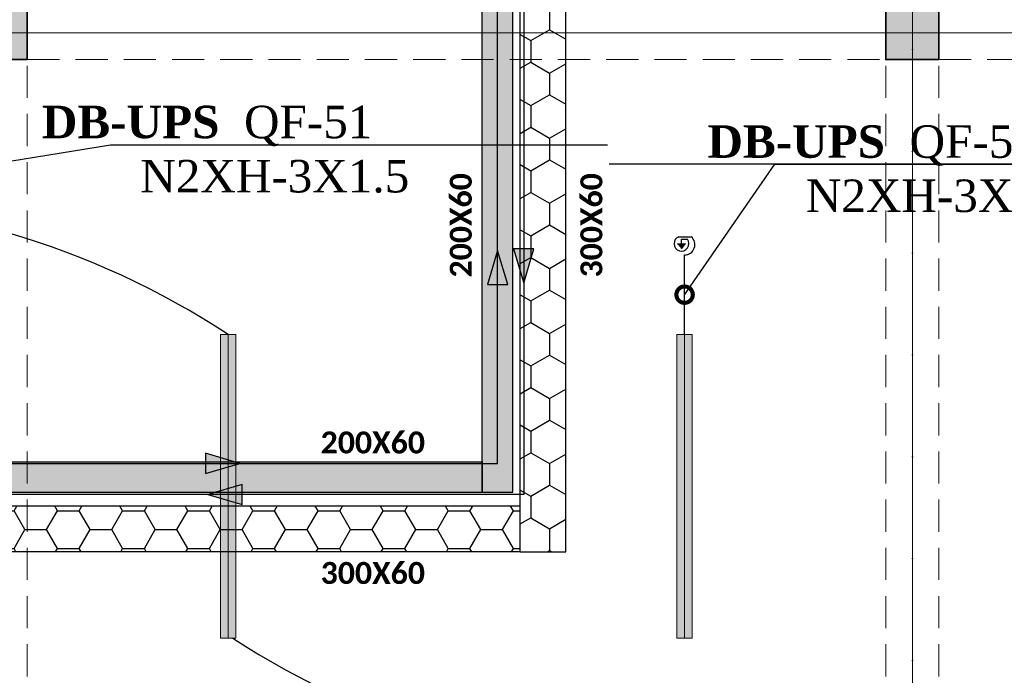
# Model space of a CAD drawing. Header units: inches. Extents: x -101229 to 34922, y -9538 to 27777.
# Tile 31 of 53: x -4106 to 2374, y 1392 to 5710. Entities that reach past the tile are written whole.
import ezdxf
from ezdxf import colors
from ezdxf.entities.mleader import LeaderData, LeaderLine
from ezdxf.enums import TextEntityAlignment as Align
from ezdxf.math import Vec2, Vec3

# ---------------------------------------------------------------- set-up
doc = ezdxf.new("R2010")
doc.units = ezdxf.units.IN
doc.header["$MEASUREMENT"] = 0
doc.linetypes.add('Dot & Dashed', pattern=[670.277762, 317.5, -176.388889, 0, -176.388874])
doc.linetypes.add('Hidden', pattern=[317.5, 211.666667, -105.833333])
for name, color, linetype in [('- განათება', 7, 'Continuous'), ('- მაგისრრალური ხაზები', 7, 'Continuous'), ('- საკაბელო არხები', 5, 'Continuous'), ('Structural - Bearing', 7, 'Continuous'), ('Structural - Grid', 7, 'Continuous')]:
    doc.layers.add(name, color=color, linetype=linetype)
doc.layers.add('New_2D Drafting - General_Pen_No__2', color=8, linetype='Continuous', lineweight=15)
doc.layers.add('Structural - Bearing_Pen_No__20', color=1, linetype='Continuous', lineweight=0)
for name, color, linetype, lineweight, true_color in [('Structural - Bearing_Pen_No__102', 7, 'Continuous', 13, 0xcccccc), ('Structural - Bearing_Pen_No__161', 7, 'Continuous', 13, 0x6a6a6a), ('Structural - Bearing_Pen_No__28', 7, 'Continuous', 35, 0xa80f02), ('Structural - Bearing_Pen_No__81', 7, 'Continuous', 20, 0x6a6a6a), ('Structural - Grid_Pen_No__81', 7, 'Continuous', 20, 0x6a6a6a)]:
    doc.layers.add(name, color=color, linetype=linetype, lineweight=lineweight, true_color=true_color)
doc.styles.add('CT', font='ARIALN.TTF', dxfattribs={"height": 200})
doc.styles.add('GENERATED_STYLE_3', font='txt')
pattern_1 = [(0, (-2e-12, -2e-08), (71.4375, 41.24446), [47.625, -95.25]), (120, (-2e-12, -2e-08), (-71.4375, 41.24446), [47.625, -95.25]), (60, (-2e-12, -2e-08), (2e-07, 82.4889), [-95.25, 47.625])]
pattern_2 = [(0, (-2e-12, -2e-08), (55.245, 27.6225), [27.6225, -27.6225, 0, -27.6225, 0, -27.6225])]

# ---------------------------------------------------------------- blocks, each defined once
blk = doc.blocks.new('Column_14', base_point=(-35008.8, 26663))
at = {"layer": 'Structural - Bearing_Pen_No__161', "linetype": 'Continuous', "lineweight": 0, "true_color": 0x6a6a6a}
blk.add_hatch(color=251, dxfattribs=at).paths.add_polyline_path([(-34833.8, 26488), (-34833.8, 26838), (-35183.8, 26838), (-35183.8, 26488)])
at = {"layer": 'Structural - Bearing_Pen_No__20', "color": 1, "linetype": 'Continuous', "lineweight": 0}
for p, q in [((-35008.8, 26743), (-35008.8, 26918)), ((-35088.8, 26663), (-35263.8, 26663)), ((-34928.8, 26663), (-34753.8, 26663)), ((-35008.8, 26583), (-35008.8, 26408))]:
    blk.add_line(p, q, dxfattribs=at)
blk.add_point((-35008.8, 26663), dxfattribs=at)
at = {"layer": 'Structural - Bearing_Pen_No__28', "color": 14, "linetype": 'Continuous', "lineweight": 35, "true_color": 0xa80f02, "flags": 128}
blk.add_lwpolyline([(-34833.8, 26488), (-34833.8, 26838), (-35183.8, 26838), (-35183.8, 26488)], close=True, dxfattribs=at)
blk = doc.blocks.new('Column_18', base_point=(-29008.8, 26663))
at = {"layer": 'Structural - Bearing_Pen_No__161', "linetype": 'Continuous', "lineweight": 0, "true_color": 0x6a6a6a}
blk.add_hatch(color=251, dxfattribs=at).paths.add_polyline_path([(-28833.8, 26488), (-28833.8, 26838), (-29183.8, 26838), (-29183.8, 26488)])
at = {"layer": 'Structural - Bearing_Pen_No__20', "color": 1, "linetype": 'Continuous', "lineweight": 0}
for p, q in [((-29008.8, 26743), (-29008.8, 26918)), ((-29088.8, 26663), (-29263.8, 26663)), ((-28928.8, 26663), (-28753.8, 26663)), ((-29008.8, 26583), (-29008.8, 26408))]:
    blk.add_line(p, q, dxfattribs=at)
blk.add_point((-29008.8, 26663), dxfattribs=at)
at = {"layer": 'Structural - Bearing_Pen_No__28', "color": 14, "linetype": 'Continuous', "lineweight": 35, "true_color": 0xa80f02, "flags": 128}
blk.add_lwpolyline([(-28833.8, 26488), (-28833.8, 26838), (-29183.8, 26838), (-29183.8, 26488)], close=True, dxfattribs=at)
blk = doc.blocks.new('Standard grid marker')
at = {"layer": 'Structural - Grid_Pen_No__81', "color": 251, "linetype": 'Continuous', "lineweight": 20, "true_color": 0x6a6a6a}
blk.add_line((1000, 0), (51328.1, 0), dxfattribs=at)
at = {"layer": 'Structural - Grid_Pen_No__81', "color": 251, "lineweight": 20, "true_color": 0x6a6a6a, "style": 'GENERATED_STYLE_3'}
for tag, p in [('AC_MarkerText_1_0', (-100, -144)), ('AC_MarkerText_1_1', (52428.1, -144))]:
    blk.add_attdef(tag, text='', height=100, rotation=180, dxfattribs=at).set_placement(p, align=Align.TOP_CENTER)
blk = doc.blocks.new('Standard grid marker_2')
at = {"layer": 'Structural - Grid_Pen_No__81', "color": 251, "linetype": 'Continuous', "lineweight": 20, "true_color": 0x6a6a6a}
blk.add_line((1000, 0), (27734.9, 0), dxfattribs=at)
at = {"layer": 'Structural - Grid_Pen_No__81', "color": 251, "lineweight": 20, "true_color": 0x6a6a6a, "style": 'GENERATED_STYLE_3'}
for tag, p in [('AC_MarkerText_1_0', (-1.5, -46.7)), ('AC_MarkerText_1_1', (28933.4, -46.7))]:
    blk.add_attdef(tag, text='', height=100, rotation=270, dxfattribs=at).set_placement(p, align=Align.TOP_CENTER)
blk = doc.blocks.new('Beam_6', base_point=(-29008.8, 14663))
at = {"layer": 'Structural - Bearing_Pen_No__102', "color": 254, "linetype": 'Hidden', "lineweight": 13, "true_color": 0xcccccc}
for p, q in [((-29183.8, 20838), (-29183.8, 26488)), ((-28833.8, 20838), (-28833.8, 26488))]:
    blk.add_line(p, q, dxfattribs=at)
at = {"layer": 'Structural - Bearing_Pen_No__81', "color": 251, "linetype": 'Dot & Dashed', "lineweight": 20, "true_color": 0x6a6a6a}
blk.add_line((-29008.8, 14663), (-29008.8, 32663), dxfattribs=at)
blk = doc.blocks.new('Beam_7', base_point=(-35008.8, 14663))
at = {"layer": 'Structural - Bearing_Pen_No__102', "color": 254, "linetype": 'Hidden', "lineweight": 13, "true_color": 0xcccccc}
blk.add_line((-34833.8, 20838), (-34833.8, 26488), dxfattribs=at)
blk = doc.blocks.new('Beam_12', base_point=(-47008.8, 26663))
at = {"layer": 'Structural - Bearing_Pen_No__102', "color": 254, "linetype": 'Hidden', "lineweight": 13, "true_color": 0xcccccc}
for p, q in [((-34833.8, 26488), (-29183.8, 26488)), ((-28833.8, 26488), (-23183.8, 26488))]:
    blk.add_line(p, q, dxfattribs=at)
at = {"layer": 'Structural - Bearing_Pen_No__81', "color": 251, "linetype": 'Dot & Dashed', "lineweight": 20, "true_color": 0x6a6a6a}
blk.add_line((-47008.8, 26663), (991.2, 26663), dxfattribs=at)
blk = doc.blocks.new('მოძრაობის დეტექტორი')
at = {"layer": '- განათება'}
h = blk.add_hatch(color=6, dxfattribs=at)
h.dxf.hatch_style = 1
h.paths.add_polyline_path([(-100, -1), (1, -123), (100, 1)])
at = {"layer": '- განათება', "color": 6}
for p, q in [((-100, -1), (100, 1)), ((-58, 165), (233, 165)), ((0, 106), (143, 106)), ((1, -123), (100, 1))]:
    blk.add_line(p, q, dxfattribs=at)
blk.add_lwpolyline([(0, 0), (0, 106)], dxfattribs=at)
for centre, radius, start, end in [((3, 0), 176, 110.3272, 37.1447), ((77, -23), 245, 270.0765, 50.2358)]:
    blk.add_arc(centre, radius, start, end, dxfattribs=at)
blk = doc.blocks.new('მოძრაობის დედექტორი')
at = {"layer": '- განათება', "color": 6}
blk.add_blockref('მოძრაობის დეტექტორი', (0, 0), dxfattribs=at)
blk = doc.blocks.new('_DotSmall')
at = {"color": 0, "linetype": 'ByBlock', "const_width": 0.5}
blk.add_lwpolyline([(-0.0625, 0, 1), (0.0625, 0, 1)], format="xyb", close=True, dxfattribs=at)
blk = doc.blocks.new('*U872')
at = {"ltscale": 500}
h = blk.add_hatch(dxfattribs=at)
h.set_pattern_fill('HONEY', color=0, scale=15, style=0)
h.set_pattern_definition(pattern_1)
h.paths.add_polyline_path([(2430.1, -50), (2430.1, 50), (-630.3, 50), (-630.3, -50)])
for p, q in [((2430.1, 50), (-630.3, 50)), ((-630.3, -50), (-630.3, 50)), ((2430.1, -50), (2430.1, 50)), ((2430.1, -50), (-630.3, -50))]:
    blk.add_line(p, q)
blk = doc.blocks.new('*U871')
at = {"ltscale": 500}
h = blk.add_hatch(dxfattribs=at)
h.set_pattern_fill('MUDST', color=108, scale=4.35, style=0)
h.set_pattern_definition(pattern_2)
h.paths.add_polyline_path([(-630.3, 50), (-630.3, -50), (3763.8, -50), (3763.8, 50)])
for p, q in [((3763.8, 50), (-630.3, 50)), ((-630.3, -50), (-630.3, 50)), ((3763.8, -50), (3763.8, 50)), ((3763.8, -50), (-630.3, -50))]:
    blk.add_line(p, q)
blk = doc.blocks.new('*U870')
at = {"ltscale": 500}
h = blk.add_hatch(dxfattribs=at)
h.set_pattern_fill('MUDST', color=108, scale=4.35, style=0)
h.set_pattern_definition(pattern_2)
h.paths.add_polyline_path([(-630.3, 50), (-630.3, -50), (4557.9, -50), (4557.9, 50)])
for p, q in [((4557.9, 50), (-630.3, 50)), ((-630.3, -50), (-630.3, 50)), ((4557.9, -50), (-630.3, -50))]:
    blk.add_line(p, q)
blk = doc.blocks.new('*U866')
at = {"ltscale": 500}
h = blk.add_hatch(dxfattribs=at)
h.set_pattern_fill('HONEY', color=0, scale=15, style=0)
h.set_pattern_definition(pattern_1)
h.paths.add_polyline_path([(2410.8, -50), (2410.8, 50), (-1131.3, 50), (-1131.3, -50)])
for p, q in [((2410.8, 50), (-1131.3, 50)), ((2410.8, -50), (2410.8, 50)), ((2410.8, -50), (-1131.3, -50))]:
    blk.add_line(p, q)

msp = doc.modelspace()

# ---------------------------------------------------------------- hatches: boundary and pattern name
at = {"layer": '- განათება', "linetype": 'Continuous', "lineweight": 0, "true_color": 0xbfbf00}
for points in [[(-2783.79888, 3637.28394), (-2683.79888, 3637.28394), (-2683.79888, 1637.28394), (-2783.79888, 1637.28394)], [(218.49746, 3637.28394), (318.49746, 3637.28394), (318.49746, 1637.28394), (218.49746, 1637.28394)]]:
    msp.add_hatch(color=52, dxfattribs=at).paths.add_polyline_path(points)
at = {"layer": '- მაგისრრალური ხაზები'}
h = msp.add_hatch(color=1, dxfattribs=at)
h.dxf.hatch_style = 1
h.paths.add_polyline_path([(-961.15311, 4190.23799), (-1027.8439, 3964.82246), (-894.46233, 3964.82246)])
h = msp.add_hatch(color=1, dxfattribs=at)
h.dxf.hatch_style = 1
h.paths.add_polyline_path([(-788.65949, 3974.43785), (-721.9687, 4199.85338), (-855.35027, 4199.85338)])
h = msp.add_hatch(color=1, dxfattribs=at)
h.dxf.hatch_style = 1
h.paths.add_polyline_path([(-2657.74151, 2787.50279), (-2883.15705, 2854.19358), (-2883.15705, 2720.81201)])
h = msp.add_hatch(color=1, dxfattribs=at)
h.dxf.hatch_style = 1
h.paths.add_polyline_path([(-2867.04976, 2582.38584), (-2641.63423, 2515.69505), (-2641.63423, 2649.07662)])

# ---------------------------------------------------------------- linework, layer by layer
at = {"layer": '- განათება', "color": 7, "linetype": 'Continuous', "lineweight": 13}
for p, q in [((-2733.79888, 3637.28394), (-2733.79888, 1637.28394)), ((268.49746, 3637.28394), (268.49746, 1637.28394))]:
    msp.add_line(p, q, dxfattribs=at)
at = {"layer": '- განათება', "color": 1}
msp.add_lwpolyline([(269.82918, 3637.28394), (269.82918, 4160.06627)], dxfattribs=at)
at = {"layer": '- განათება', "color": 8, "linetype": 'Continuous', "lineweight": 15, "flags": 128}
for points in [[(-2783.79888, 3637.28394), (-2683.79888, 3637.28394), (-2683.79888, 1637.28394), (-2783.79888, 1637.28394)], [(218.49746, 3637.28394), (318.49746, 3637.28394), (318.49746, 1637.28394), (218.49746, 1637.28394)]]:
    msp.add_lwpolyline(points, close=True, dxfattribs=at)
at = {"layer": '- განათება', "color": 1}
for centre, start, end in [((-5720.04143, -934.74683), 56.849257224, 123.150742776), ((282.25492, 6209.31471), 236.849257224, 303.150742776)]:
    msp.add_arc(centre, 5460.8708, start, end, dxfattribs=at)
at = {"layer": '- მაგისრრალური ხაზები', "color": 1}
for points in [[(-15030.06954, -5952.71606), (-15030.06954, -5622.43618), (-12819.83869, -5622.43618), (-12819.83869, 2787.50279), (-961.15311, 2787.50279), (-961.15311, 11447.28394)], [(-788.65949, 11447.28394), (-788.65949, 2582.38584), (-11243.12941, 2582.38584), (-11243.12941, 1191.73756)]]:
    msp.add_lwpolyline(points, dxfattribs=at)
at = {"layer": '- მაგისრრალური ხაზები'}
for points in [[(-961.15311, 4190.23799), (-1027.8439, 3964.82246), (-894.46233, 3964.82246), (-961.15311, 4190.23799)], [(-788.65949, 3974.43785), (-721.9687, 4199.85338), (-855.35027, 4199.85338), (-788.65949, 3974.43785)], [(-2657.74151, 2787.50279), (-2883.15705, 2854.19358), (-2883.15705, 2720.81201), (-2657.74151, 2787.50279)], [(-2867.04976, 2582.38584), (-2641.63423, 2515.69505), (-2641.63423, 2649.07662), (-2867.04976, 2582.38584)]]:
    msp.add_lwpolyline(points, dxfattribs=at)
at = {"layer": 'New_2D Drafting - General_Pen_No__2', "color": 8, "linetype": 'Continuous', "lineweight": 15, "flags": 128}
msp.add_lwpolyline([(31743.71602, -6352.71606), (31743.71602, 17997.28394), (4444.69471, 17997.28394), (1811.01254, 11797.28394), (1811.01254, 11597.28394), (-4056.28398, 11597.28394), (-4056.28398, 5447.28396), (-10206.28398, 5447.27184), (-10195.74273, -6352.71606)], close=True, dxfattribs=at)

# ---------------------------------------------------------------- block references
at = {"layer": '- განათება', "color": 6, "xscale": 0.2773570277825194, "yscale": 0.2773570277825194, "zscale": 0.2773570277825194}
msp.add_blockref('მოძრაობის დედექტორი', (248.41007, 4234.37079), dxfattribs=at)
at = {"layer": '- საკაბელო არხები', "color": 5}
for name, p, xscale, yscale, zscale, rotation in [('*U871', (-961.5, 10124.62873), 2.000000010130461, 2.000000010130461, 2.000000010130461, 269.9999999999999), ('*U872', (-661.5, 9496.42786), 3.000000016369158, 3.000000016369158, 3.000000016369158, 269.9999999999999), ('*U870', (-2322.07072, 2697.07613), 2.000000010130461, 2.000000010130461, 2.000000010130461, 179.9999999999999)]:
    msp.add_blockref(name, p, dxfattribs=dict(at, xscale=xscale, yscale=yscale, zscale=zscale, rotation=rotation))
at = {"layer": '- საკაბელო არხები', "color": 5, "xscale": 3.000000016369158, "yscale": 3.000000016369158, "zscale": 3.000000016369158}
msp.add_blockref('*U866', (-8043.85173, 2356.07613), dxfattribs=at)
at = {"layer": 'Structural - Bearing', "color": 254, "lineweight": 13, "true_color": 0xcccccc}
for name, p in [('Beam_7', (-4231.28398, -6377.71606)), ('Beam_6', (1768.71602, -6377.71606)), ('Beam_12', (-16231.28398, 5622.28394))]:
    msp.add_blockref(name, p, dxfattribs=at)
at = {"layer": 'Structural - Bearing', "color": 14, "lineweight": 35, "true_color": 0xa80f02}
for name, p in [('Column_14', (-4231.28398, 5622.28394)), ('Column_18', (1768.71602, 5622.28394))]:
    msp.add_blockref(name, p, dxfattribs=at)
at = {"layer": 'Structural - Grid', "color": 8, "linetype": 'Continuous', "lineweight": 15, "zscale": 1000}
for name, p, rotation in [('Standard grid marker_2', (1768.71602, -9337.64184), 90), ('Standard grid marker', (34721.7883, 5622.28394), 180)]:
    msp.add_blockref(name, p, dxfattribs=dict(at, rotation=rotation))

# ---------------------------------------------------------------- texts
at = {"layer": '- საკაბელო არხები', "color": 5, "char_height": 144.3404393, "width": 2544.2408106, "attachment_point": 2, "rotation": 90, "style": 'CT'}
for s, insert in [('{\\fCalibri|b1|i0|c0|p34;200X60}', (-1275.67791, 4355.54173)), ('{\\fCalibri|b1|i0|c0|p34;300X60}', (-416.17791, 4355.54173))]:
    msp.add_mtext(s, dxfattribs=dict(at, insert=insert))
at = {"layer": '- საკაბელო არხები', "color": 5, "char_height": 144.3404393, "width": 2544.2408106, "attachment_point": 2, "style": 'CT'}
for s, insert in [('{\\fCalibri|b1|i0|c0|p34;200X60}', (-1782.22914, 2997.58895)), ('{\\fCalibri|b1|i0|c0|p34;300X60}', (-1782.22914, 2138.08895))]:
    msp.add_mtext(s, dxfattribs=dict(at, insert=insert))

# ---------------------------------------------------------------- leaders
at = {"layer": '- განათება', "color": 7}
ml = msp.add_multileader_mtext('Standard', dxfattribs=at)
ml.set_content('\\pxt14;{\\fSylfaen|b1|i0|c0|p18;DB-UPS  \\fSylfaen|b0|i0|c0|p18;\\C1;QF-51            \\C7;N2XH-3X1.5}', color=7, style='CT')
ml.set_leader_properties()
ml.set_arrow_properties(name='DOTSMALL')
ml.build(insert=Vec2(0, 0))
ml.multileader.update_dxf_attribs({"has_dogleg": 0, "text_left_attachment_type": 6, "text_right_attachment_type": 6, "dogleg_length": 9, "arrow_head_size": 215.76216})
ctx = ml.context
ctx.base_point, ctx.char_height, ctx.arrow_head_size, ctx.landing_gap_size, ctx.plane_origin = Vec3(-3507.63741, 4886.26039), 214.216008, 215.76216, 71.92072, Vec3(-22395.00935, -17116.82839)
ctx.left_attachment, ctx.right_attachment, ctx.text_align_type = 6, 6, 1
notes = []
notes.append((ctx, [(1, (1, 1, 0), (-3516.63741, 4886.26039), (1, 0), 9, [(2, [(-5720.04143, 4526.12397)], 0, [])])]))
ctx.mtext.insert, ctx.mtext.width, ctx.mtext.defined_height, ctx.mtext.alignment, ctx.mtext.flow_direction = Vec3(-2427.5, 5143.3196), 3165.613385, 305.10903, 2, 5
ml = msp.add_multileader_mtext('Standard', dxfattribs=at)
ml.set_content('\\pxt14;{\\fSylfaen|b1|i0|c0|p18;DB-UPS  \\fSylfaen|b0|i0|c0|p18;\\C1;QF-52            \\C7;N2XH-3X1.5}', color=7, style='CT')
ml.set_leader_properties()
ml.set_arrow_properties(name='DOTSMALL')
ml.build(insert=Vec2(0, 0))
ml.multileader.update_dxf_attribs({"has_dogleg": 0, "text_left_attachment_type": 6, "text_right_attachment_type": 6, "dogleg_length": 9, "arrow_head_size": 215.76216})
ctx = ml.context
ctx.base_point, ctx.char_height, ctx.arrow_head_size, ctx.landing_gap_size, ctx.plane_origin = Vec3(863.57861, 4757.26039), 214.216008, 215.76216, 71.92072, Vec3(-16642.8413, -15706.56111)
ctx.left_attachment, ctx.right_attachment, ctx.text_align_type = 6, 6, 1
notes.append((ctx, [(0, (1, 1, 0), (3050.89428, 4757.26039), (-1, 0), 9, [(2, [(6269.16332, 3898.67511)], 0, [])])]))
ctx.mtext.insert, ctx.mtext.width, ctx.mtext.defined_height, ctx.mtext.alignment, ctx.mtext.flow_direction = Vec3(1952.73644, 5014.3196), 3165.613385, 305.10903, 2, 5
ml = msp.add_multileader_mtext('Standard', dxfattribs=at)
ml.set_content('\\pxt14;{\\fSylfaen|b1|i0|c0|p18;DB-UPS  \\fSylfaen|b0|i0|c0|p18;\\C1;QF-52            \\C7;N2XH-3X1.5}', color=7, style='CT')
ml.set_leader_properties()
ml.set_arrow_properties(name='DOTSMALL')
ml.build(insert=Vec2(0, 0))
ml.multileader.update_dxf_attribs({"has_dogleg": 0, "text_left_attachment_type": 6, "text_right_attachment_type": 6, "dogleg_length": 9, "arrow_head_size": 215.76216})
ctx = ml.context
ctx.base_point, ctx.char_height, ctx.arrow_head_size, ctx.landing_gap_size, ctx.plane_origin = Vec3(863.57861, 4757.26039), 214.216008, 215.76216, 71.92072, Vec3(-16642.8413, -15706.56111)
ctx.left_attachment, ctx.right_attachment, ctx.text_align_type = 6, 6, 1
notes.append((ctx, [(1, (1, 1, 0), (854.57861, 4757.26039), (1, 0), 9, [(2, [(269.82918, 3898.67511)], 0, [])])]))
ctx.mtext.insert, ctx.mtext.width, ctx.mtext.defined_height, ctx.mtext.alignment, ctx.mtext.flow_direction = Vec3(1952.73644, 5014.3196), 3165.613385, 305.10903, 2, 5
for ctx, leaders in notes:
    for number, flags, end, landing, length, lines in leaders:
        leader = LeaderData()
        leader.index, (leader.has_last_leader_line, leader.has_dogleg_vector, leader.attachment_direction) = number, flags
        leader.last_leader_point, leader.dogleg_vector, leader.dogleg_length = Vec3(end), Vec3(landing), length
        for number, points, colour, breaks in lines:
            line = LeaderLine()
            line.index, line.vertices, line.color, line.breaks = number, Vec3.list(points), colors.encode_raw_color(colour), breaks
            leader.lines.append(line)
        ctx.leaders.append(leader)

doc.saveas('drawing.dxf')
